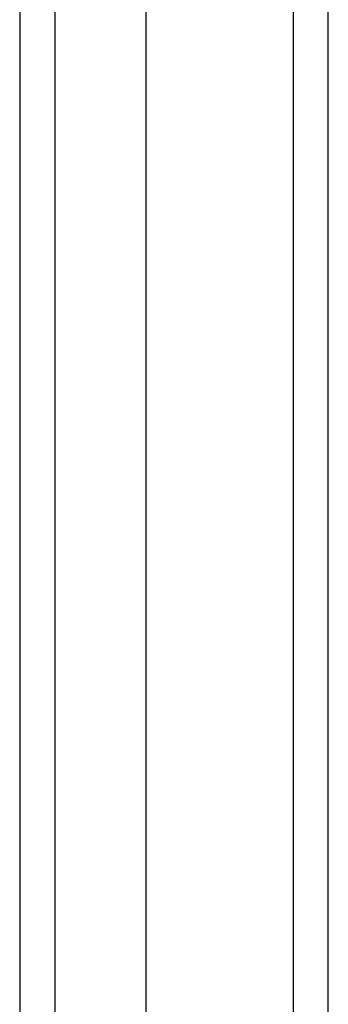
# Model space of a CAD drawing. Header units: inches. Extents: x 12 to 202, y 14 to 131.
# Tile 33 of 56: x 116.958 to 117.824, y 79.176 to 81.941. Entities that reach past the tile are written whole.
import ezdxf

# ---------------------------------------------------------------- set-up
doc = ezdxf.new("R2010")
doc.units = ezdxf.units.IN
doc.header["$MEASUREMENT"] = 0
doc.layers.add('Visible Edges(ANSI)', color=7, linetype='Continuous', lineweight=25)
doc.layers.add('Visible Tangent Edges(ANSI)', color=7, linetype='Continuous', lineweight=25)

msp = doc.modelspace()

# ---------------------------------------------------------------- linework, layer by layer
at = {"layer": 'Visible Edges(ANSI)'}
for p, q in [((117.8243, 55.3166), (117.8243, 85.1604)), ((117.3125, 84.5089), (117.3125, 55.9262)), ((116.9581, 84.2524), (116.9581, 56.1827))]:
    msp.add_line(p, q, dxfattribs=at)
at = {"layer": 'Visible Tangent Edges(ANSI)'}
for p, q in [((117.7253, 85.1604), (117.7253, 55.3166)), ((117.0571, 84.4504), (117.0571, 55.9847))]:
    msp.add_line(p, q, dxfattribs=at)

doc.saveas('drawing.dxf')
